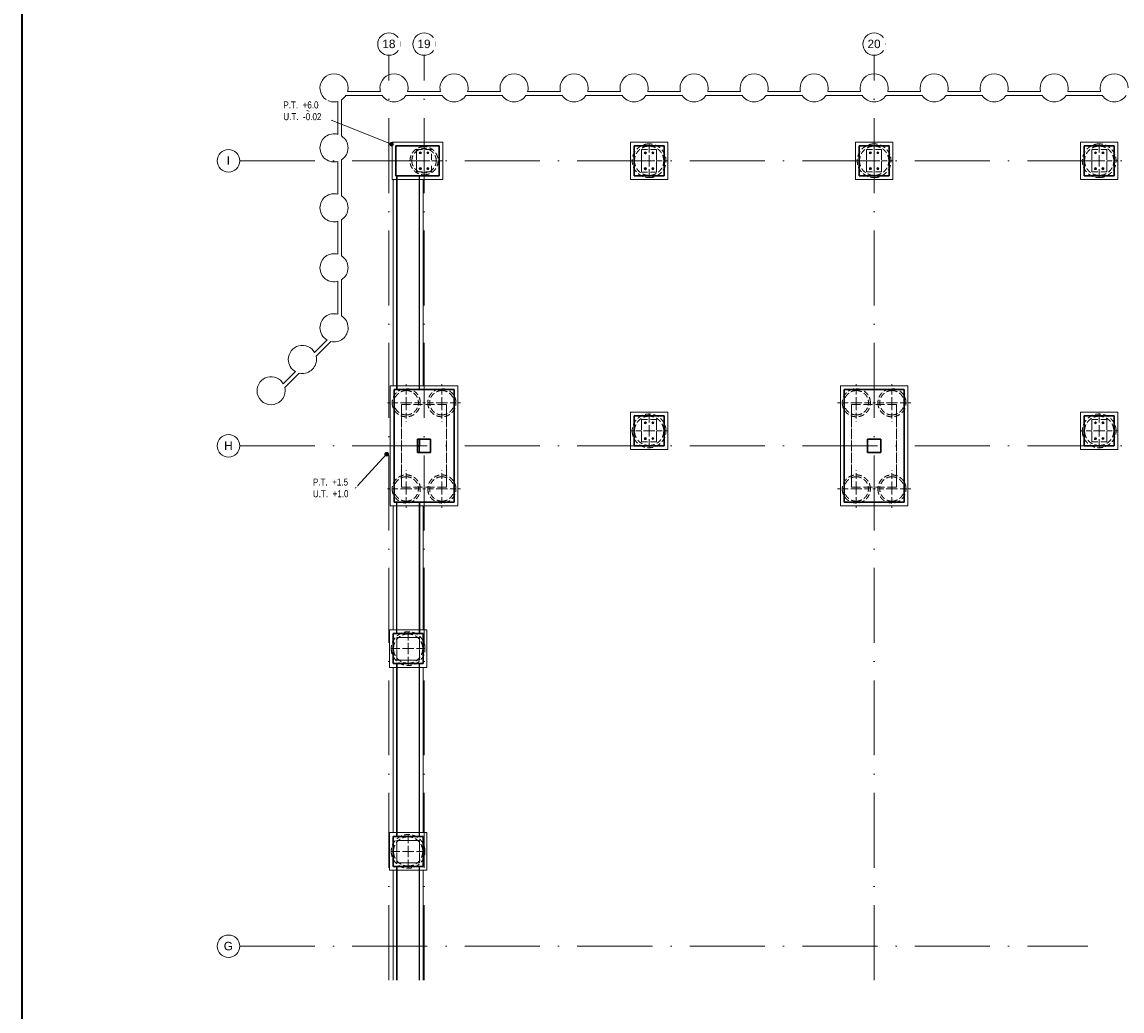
# Model space of a CAD drawing. Header units: millimetres. Extents: x -34728 to 839610, y -480656 to 464976.
# Tile 64 of 69: x 420100 to 449428, y -76851 to -50466. Entities that reach past the tile are written whole.
import ezdxf

# ---------------------------------------------------------------- set-up
doc = ezdxf.new("R2010")
doc.units = ezdxf.units.MM
for name, pattern in [('Rebar Cover Lines', [320.04, 160.02, -160.02]), ('Skryté 1_5', [220, 150, -70]), ('ČERCHOVANÁ', [25.4, 12.7, -6.35, 0, -6.35]), ('Čerchovaná 20mm', [3000, 2000, -500, 0, -500])]:
    doc.linetypes.add(name, pattern=pattern)
doc.layers.get('0').update_dxf_attribs({"color": 9})
for name, color, linetype, lineweight in [('CA_NEVHRA', 9, 'Skryté 1_5', 9), ('CA_OSY', 9, 'ČERCHOVANÁ', 9), ('CA_POHHRA25', 9, 'Continuous', 13), ('CA_TEXT25', 9, 'Continuous', 9), ('CA_TEXT35', 9, 'Continuous', 9), ('CA_ZAKLADY25', 9, 'Continuous', 18), ('CA_ZAKLADY5', 9, 'Continuous', 25), ('Konstrukční přípoje', 253, 'Continuous', 18)]:
    doc.layers.add(name, color=color, linetype=linetype, lineweight=lineweight)
doc.styles.add('Arial Narrow', font='ARIALN.TTF', dxfattribs={"height": 250})
doc.styles.add('Arial_1', font='arial.ttf', dxfattribs={"height": 450})

# ---------------------------------------------------------------- blocks, each defined once
blk = doc.blocks.new('pilota 600 mm - D_750_650-2126752-ZÁKLADY HALY _ DPS')
at = {"layer": 'CA_NEVHRA'}
for p, q in [((0, 0), (0, 500)), ((0, 0), (-500, 0)), ((0, 0), (0, -49)), ((0, 0), (500, 0)), ((0, -49), (0, -500))]:
    blk.add_line(p, q, dxfattribs=at)
blk = doc.blocks.new('pilota 600 mm - D_750_650-2126753-ZÁKLADY HALY _ DPS')
at = {"layer": 'CA_NEVHRA'}
for p, q in [((0, 49), (0, 500)), ((0, 0), (0, 49)), ((0, 0), (-500, 0)), ((0, 0), (500, 0)), ((0, 0), (0, -500))]:
    blk.add_line(p, q, dxfattribs=at)
blk = doc.blocks.new('pilota 600 mm - D_900_780-V33-ZÁKLADY HALY _ DPS')
at = {"layer": 'CA_NEVHRA'}
for p, q in [((0, 294), (0, 500)), ((0, 0), (0, 294)), ((-200, 0), (-500, 0)), ((0, 0), (-200, 0)), ((0, 0), (0, -306)), ((0, 0), (200, 0)), ((200, 0), (500, 0)), ((0, -306), (0, -500))]:
    blk.add_line(p, q, dxfattribs=at)
blk = doc.blocks.new('pilota 600 mm - D_750_650-V40-ZÁKLADY HALY _ DPS')
at = {"layer": 'CA_NEVHRA'}
for p, q in [((0, 51), (0, 500)), ((0, 0), (0, 51)), ((0, 0), (-500, 0)), ((0, 0), (500, 0)), ((0, 0), (0, -500))]:
    blk.add_line(p, q, dxfattribs=at)
blk = doc.blocks.new('pilota 600 mm - D_750_650-V41-ZÁKLADY HALY _ DPS')
at = {"layer": 'CA_NEVHRA'}
for p, q in [((0, 0), (0, 500)), ((0, 0), (-500, 0)), ((0, 0), (0, -51)), ((0, 0), (500, 0)), ((0, -51), (0, -500))]:
    blk.add_line(p, q, dxfattribs=at)
blk = doc.blocks.new('pilota 600 mm - D_750_650-V57-ZÁKLADY HALY _ DPS')
at = {"layer": 'CA_NEVHRA'}
for p, q in [((0, 0), (0, 500)), ((0, 0), (-500, 0)), ((0, 0), (0, -49)), ((0, 0), (500, 0)), ((0, -49), (0, -500))]:
    blk.add_line(p, q, dxfattribs=at)
blk = doc.blocks.new('pilota 600 mm - D_750_650-V58-ZÁKLADY HALY _ DPS')
at = {"layer": 'CA_NEVHRA'}
for p, q in [((0, 49), (0, 500)), ((0, 0), (0, 49)), ((0, 0), (-500, 0)), ((0, 0), (500, 0)), ((0, 0), (0, -500))]:
    blk.add_line(p, q, dxfattribs=at)
blk = doc.blocks.new('pilota 600 mm - D_750_650-V59-ZÁKLADY HALY _ DPS')
at = {"layer": 'CA_NEVHRA'}
for p, q in [((0, 51), (0, 500)), ((0, 0), (0, 51)), ((0, 0), (-500, 0)), ((0, 0), (500, 0)), ((0, 0), (0, -500))]:
    blk.add_line(p, q, dxfattribs=at)
blk = doc.blocks.new('pilota 600 mm - D_750_650-V60-ZÁKLADY HALY _ DPS')
at = {"layer": 'CA_NEVHRA'}
for p, q in [((0, 0), (0, 500)), ((0, 0), (-500, 0)), ((0, 0), (0, -51)), ((0, 0), (500, 0)), ((0, -51), (0, -500))]:
    blk.add_line(p, q, dxfattribs=at)
blk = doc.blocks.new('pilota 600 mm - D_900_780-V63-ZÁKLADY HALY _ DPS')
at = {"layer": 'CA_NEVHRA'}
for p, q in [((0, 305), (0, 500)), ((0, 0), (0, 305)), ((-300, 0), (-500, 0)), ((0, 0), (-300, 0)), ((0, 0), (0, -295)), ((0, 0), (300, 0)), ((300, 0), (500, 0)), ((0, -295), (0, -500))]:
    blk.add_line(p, q, dxfattribs=at)
blk = doc.blocks.new('pilota 600 mm - D_900_780-2126777-ZÁKLADY HALY _ DPS')
at = {"layer": 'CA_NEVHRA'}
for p, q in [((0, 200), (0, 500)), ((-301, 0), (-500, 0)), ((0, 0), (-301, 0)), ((0, 0), (0, 200)), ((0, 0), (0, -200)), ((0, 0), (299, 0)), ((299, 0), (500, 0)), ((0, -200), (0, -500))]:
    blk.add_line(p, q, dxfattribs=at)
blk = doc.blocks.new('pilota 600 mm - D_900_780-V67-ZÁKLADY HALY _ DPS')
at = {"layer": 'CA_NEVHRA'}
for p, q in [((0, 200), (0, 500)), ((-300, 0), (-500, 0)), ((0, 0), (-300, 0)), ((0, 0), (0, 200)), ((0, 0), (0, -200)), ((0, 0), (300, 0)), ((300, 0), (500, 0)), ((0, -200), (0, -500))]:
    blk.add_line(p, q, dxfattribs=at)
blk = doc.blocks.new('pilota 600 mm - D_750_650-V68-ZÁKLADY HALY _ DPS')
at = {"layer": 'CA_NEVHRA'}
for p, q in [((0, 200), (0, 500)), ((-301, 0), (-500, 0)), ((0, 0), (-301, 0)), ((0, 0), (0, 200)), ((0, 0), (0, -200)), ((0, 0), (299, 0)), ((299, 0), (500, 0)), ((0, -200), (0, -500))]:
    blk.add_line(p, q, dxfattribs=at)
blk = doc.blocks.new('M_Šroub HPM-P - 27_P-1869720-ZÁKLADY HALY _ DPS')
at = {"layer": 'Konstrukční přípoje'}
for p, q in [((0, 21), (-18, 10)), ((0, 21), (-18, 10)), ((-18, 10), (0, 21)), ((0, 21), (-18, 10)), ((-18, 10), (-18, -10)), ((-18, 10), (-18, -10)), ((-18, -10), (-18, 10)), ((-18, 10), (-18, -10)), ((18, 10), (0, 21)), ((18, 10), (0, 21)), ((0, 21), (18, 10)), ((18, 10), (0, 21)), ((18, -10), (18, 10)), ((18, -10), (18, 10)), ((18, 10), (18, -10)), ((18, -10), (18, 10)), ((-18, -10), (0, -21)), ((-18, -10), (0, -21)), ((0, -21), (-18, -10)), ((-18, -10), (0, -21)), ((0, -21), (18, -10)), ((0, -21), (18, -10)), ((18, -10), (0, -21)), ((0, -21), (18, -10))]:
    blk.add_line(p, q, dxfattribs=at)
for radius, start, end in [(28, 0, 180), (28, 0, 180), (28, 0, 180), (28, 0, 180), (28, 180, 360), (28, 180, 0), (28, 180, 360), (28, 180, 0), (13.5, 0, 180), (13.5, 0, 180), (13.5, 0, 180), (13.5, 0, 180), (13.5, 0, 180), (13.5, 0, 180), (13.5, 180, 360), (13.5, 180, 360), (13.5, 180, 360), (13.5, 180, 360), (13.5, 180, 360), (13.5, 180, 360), (12.5, 0, 180), (12.5, 0, 180), (12.5, 180, 0), (12.5, 180, 360)]:
    blk.add_arc((0, 0), radius, start, end, dxfattribs=at)
blk = doc.blocks.new('M_Šroub HPM-P - 27_P-1869721-ZÁKLADY HALY _ DPS')
at = {"layer": 'Konstrukční přípoje'}
for p, q in [((0, 21), (-18, 10)), ((0, 21), (-18, 10)), ((-18, 10), (0, 21)), ((0, 21), (-18, 10)), ((-18, 10), (-18, -10)), ((-18, 10), (-18, -10)), ((-18, -10), (-18, 10)), ((-18, 10), (-18, -10)), ((18, 10), (0, 21)), ((18, 10), (0, 21)), ((0, 21), (18, 10)), ((18, 10), (0, 21)), ((18, -10), (18, 10)), ((18, -10), (18, 10)), ((18, 10), (18, -10)), ((18, -10), (18, 10)), ((-18, -10), (0, -21)), ((-18, -10), (0, -21)), ((0, -21), (-18, -10)), ((-18, -10), (0, -21)), ((0, -21), (18, -10)), ((0, -21), (18, -10)), ((18, -10), (0, -21)), ((0, -21), (18, -10))]:
    blk.add_line(p, q, dxfattribs=at)
for radius, start, end in [(28, 360, 180), (28, 0, 180), (28, 360, 180), (28, 0, 180), (13.5, 0, 180), (13.5, 360, 180), (13.5, 0, 180), (13.5, 0, 180), (13.5, 0, 180), (13.5, 360, 180), (12.5, 0, 180), (12.5, 0, 180), (28, 180, 360), (28, 180, 360), (28, 180, 360), (28, 180, 360), (13.5, 180, 360), (13.5, 180, 360), (13.5, 180, 360), (13.5, 180, 360), (13.5, 180, 360), (13.5, 180, 360), (12.5, 180, 360), (12.5, 180, 360)]:
    blk.add_arc((0, 0), radius, start, end, dxfattribs=at)
blk = doc.blocks.new('Osnova - Bublina osnovy 12mm-4850-ZÁKLADY HALY _ DPS')
at = {"layer": 'CA_TEXT35'}
blk.add_circle((0, 0), 6, dxfattribs=at)
blk = doc.blocks.new('A$Cf72d3da0')
at = {"layer": 'CA_TEXT25'}
h = blk.add_hatch(color=9, dxfattribs=at)
edge = h.paths.add_edge_path()
edge.add_arc((-18366, 941), 50, 0, 360)
h = blk.add_hatch(color=9, dxfattribs=at)
edge = h.paths.add_edge_path()
edge.add_arc((-18498, -7328), 50, 0, 360)
at = {"layer": 'CA_NEVHRA', "color": 9}
for centre, radius, start, end in [((-11500, 500), 450, 90, 270), ((-11500, 500), 450, 90, 270), ((-11500, 500), 390, 0, 180), ((-11500, 500), 390, 0, 180), ((-11500, 500), 450, 270, 90), ((-11500, 500), 450, 270, 90), ((-5500, 500), 450, 90, 270), ((-5500, 500), 450, 90, 270), ((-5500, 500), 390, 0, 180), ((-5500, 500), 390, 0, 180), ((-5500, 500), 450, 270, 90), ((-5500, 500), 450, 270, 90), ((500, 500), 450, 90, 270), ((500, 500), 450, 90, 270), ((500, 500), 390, 0, 180), ((500, 500), 390, 0, 180), ((500, 500), 450, 270, 90), ((500, 500), 450, 270, 90), ((-17500, 500), 375, 90, 270), ((-17500, 500), 375, 90, 270), ((-17500, 500), 325, 0, 180), ((-17500, 500), 325, 0, 180), ((-17500, 500), 375, 270, 90), ((-17500, 500), 375, 270, 90), ((-17500, 500), 325, 180, 0), ((-17500, 500), 325, 180, 0), ((-11500, 500), 390, 180, 0), ((-11500, 500), 390, 180, 0), ((-5500, 500), 390, 180, 0), ((-5500, 500), 390, 180, 0), ((500, 500), 390, 180, 0), ((500, 500), 390, 180, 0), ((-17975, -5955), 375, 0, 180), ((-17975, -5955), 375, 0, 180), ((-17975, -5955), 325, 90, 270), ((-17975, -5955), 325, 90, 270), ((-17975, -5955), 325, 270, 90), ((-17975, -5955), 325, 270, 90), ((-17025, -5955), 375, 0, 180), ((-17025, -5955), 375, 0, 180), ((-17025, -5955), 325, 90, 270), ((-17025, -5955), 325, 90, 270), ((-17025, -5955), 325, 270, 90), ((-17025, -5955), 325, 270, 90), ((-5975, -5955), 375, 0, 180), ((-5975, -5955), 375, 0, 180), ((-5975, -5955), 325, 90, 270), ((-5975, -5955), 325, 90, 270), ((-5975, -5955), 325, 270, 90), ((-5975, -5955), 325, 270, 90), ((-5025, -5955), 375, 0, 180), ((-5025, -5955), 375, 0, 180), ((-5025, -5955), 325, 90, 270), ((-5025, -5955), 325, 90, 270), ((-5025, -5955), 325, 270, 90), ((-5025, -5955), 325, 270, 90), ((-17975, -5955), 375, 180, 0), ((-17975, -5955), 375, 180, 0), ((-17025, -5955), 375, 180, 0), ((-17025, -5955), 375, 180, 0), ((-5975, -5955), 375, 180, 0), ((-5975, -5955), 375, 180, 0), ((-5025, -5955), 375, 180, 0), ((-5025, -5955), 375, 180, 0), ((-11500, -6705), 450, 0, 180), ((-11500, -6705), 450, 0, 180), ((-11500, -6705), 390, 90, 270), ((-11500, -6705), 390, 90, 270), ((-11500, -6705), 390, 270, 90), ((-11500, -6705), 390, 270, 90), ((500, -6705), 450, 0, 180), ((500, -6705), 450, 0, 180), ((500, -6705), 390, 90, 270), ((500, -6705), 390, 90, 270), ((500, -6705), 390, 270, 90), ((500, -6705), 390, 270, 90), ((-11500, -6705), 450, 180, 0), ((-11500, -6705), 450, 180, 0), ((500, -6705), 450, 180, 0), ((500, -6705), 450, 180, 0), ((-17975, -8255), 375, 0, 180), ((-17975, -8255), 375, 0, 180), ((-17025, -8255), 375, 0, 180), ((-17025, -8255), 375, 0, 180), ((-5975, -8255), 375, 0, 180), ((-5975, -8255), 375, 0, 180), ((-5025, -8255), 375, 0, 180), ((-5025, -8255), 375, 0, 180), ((-17975, -8255), 325, 90, 270), ((-17975, -8255), 325, 90, 270), ((-17975, -8255), 325, 270, 90), ((-17975, -8255), 325, 270, 90), ((-17025, -8255), 325, 90, 270), ((-17025, -8255), 325, 90, 270), ((-17025, -8255), 325, 270, 90), ((-17025, -8255), 325, 270, 90), ((-5975, -8255), 325, 90, 270), ((-5975, -8255), 325, 90, 270), ((-5975, -8255), 325, 270, 90), ((-5975, -8255), 325, 270, 90), ((-5025, -8255), 325, 90, 270), ((-5025, -8255), 325, 90, 270), ((-5025, -8255), 325, 270, 90), ((-5025, -8255), 325, 270, 90), ((-17975, -8255), 375, 180, 0), ((-17975, -8255), 375, 180, 0), ((-17025, -8255), 375, 180, 0), ((-17025, -8255), 375, 180, 0), ((-5975, -8255), 375, 180, 0), ((-5975, -8255), 375, 180, 0), ((-5025, -8255), 375, 180, 0), ((-5025, -8255), 375, 180, 0), ((-17925, -12514), 450, 0, 180), ((-17925, -12514), 450, 0, 180), ((-17925, -12514), 390, 90, 270), ((-17925, -12514), 390, 90, 270), ((-17925, -12514), 390, 270, 90), ((-17925, -12514), 390, 270, 90), ((-17925, -12514), 450, 180, 0), ((-17925, -12514), 450, 180, 0), ((-17925, -17924), 450, 0, 180), ((-17925, -17924), 450, 0, 180), ((-17925, -17924), 390, 90, 270), ((-17925, -17924), 390, 90, 270), ((-17925, -17924), 390, 270, 90), ((-17925, -17924), 390, 270, 90), ((-17925, -17924), 450, 180, 0), ((-17925, -17924), 450, 180, 0)]:
    blk.add_arc(centre, radius, start, end, dxfattribs=at)
at = {"layer": 'CA_OSY', "color": 9, "linetype": 'Čerchovaná 20mm'}
for p, q in [((-18435, -21361), (-18435, 3314)), ((-17500, -21361), (-17500, 3314)), ((-5500, -21361), (-5500, 3314)), ((-22414, 500), (44067, 500))]:
    blk.add_line(p, q, dxfattribs=at)
at = {"layer": 'CA_POHHRA25', "color": 9, "lineweight": 25}
for p, q in [((-17625, 100), (-18225, 100)), ((-18225, 100), (-18225, -5605)), ((-18225, 100), (-17625, 100)), ((-18225, -5605), (-18225, 100)), ((-17625, -5605), (-17625, 100)), ((-17625, -5605), (-17625, 100)), ((-18225, -5605), (-17625, -5605)), ((-17625, -5605), (-18225, -5605)), ((-17675, -6930), (-17625, -6930)), ((-17675, -7104), (-17675, -6930)), ((-17675, -6930), (-17625, -6930)), ((-17675, -7104), (-17675, -6930)), ((-17625, -7104), (-17625, -6930)), ((-17625, -6930), (-17625, -7104)), ((-17625, -7104), (-17675, -7104)), ((-17675, -7104), (-17625, -7104)), ((-17675, -7104), (-17625, -7104)), ((-17625, -7104), (-17675, -7104)), ((-17675, -7104), (-17675, -7280)), ((-17675, -7280), (-17675, -7104)), ((-17675, -7280), (-17625, -7280)), ((-17625, -7280), (-17675, -7280)), ((-17625, -7280), (-17625, -7104)), ((-17625, -7280), (-17625, -7104)), ((-18225, -8605), (-17625, -8605)), ((-18225, -12114), (-18225, -8605)), ((-18225, -8605), (-17625, -8605)), ((-18225, -12114), (-18225, -8605)), ((-17625, -8605), (-17625, -12114)), ((-17625, -12114), (-17625, -8605)), ((-17625, -12114), (-18225, -12114)), ((-17625, -12114), (-18225, -12114)), ((-17625, -12914), (-18225, -12914)), ((-18225, -12914), (-18225, -17524)), ((-18225, -12914), (-17625, -12914)), ((-18225, -17524), (-18225, -12914)), ((-17625, -17524), (-17625, -12914)), ((-17625, -17524), (-17625, -12914)), ((-18225, -17524), (-17625, -17524)), ((-17625, -17524), (-18225, -17524)), ((-17625, -18324), (-18225, -18324)), ((-18225, -18324), (-18225, -21361)), ((-18225, -18324), (-17625, -18324)), ((-18225, -21361), (-18225, -18324)), ((-17625, -21361), (-17625, -18324)), ((-17625, -21361), (-17625, -18324))]:
    blk.add_line(p, q, dxfattribs=at)
at = {"layer": 'CA_POHHRA25', "color": 9, "lineweight": 9}
for p, q in [((-18325, 0), (-17525, 0)), ((-18325, -5505), (-18325, 0)), ((-17525, 0), (-18325, 0)), ((-18325, -5505), (-18325, 0)), ((-17525, 0), (-17525, -5505)), ((-17525, -5505), (-17525, 0)), ((-17525, -5505), (-18325, -5505)), ((-18325, -5505), (-17525, -5505)), ((-18325, -8705), (-17525, -8705)), ((-18325, -12014), (-18325, -8705)), ((-17525, -8705), (-18325, -8705)), ((-18325, -12014), (-18325, -8705)), ((-17525, -8705), (-17525, -12014)), ((-17525, -12014), (-17525, -8705)), ((-17525, -12014), (-18325, -12014)), ((-18325, -12014), (-17525, -12014)), ((-18325, -13014), (-17525, -13014)), ((-18325, -17424), (-18325, -13014)), ((-17525, -13014), (-18325, -13014)), ((-18325, -17424), (-18325, -13014)), ((-17525, -13014), (-17525, -17424)), ((-17525, -17424), (-17525, -13014)), ((-17525, -17424), (-18325, -17424)), ((-18325, -17424), (-17525, -17424)), ((-18325, -18424), (-17525, -18424)), ((-18325, -21361), (-18325, -18424)), ((-17525, -18424), (-18325, -18424)), ((-18325, -21361), (-18325, -18424)), ((-17525, -18424), (-17525, -21361)), ((-17525, -21361), (-17525, -18424))]:
    blk.add_line(p, q, dxfattribs=at)
at = {"layer": 'CA_TEXT25', "color": 9}
for p, q in [((-20823, 1925), (-20830, 1925)), ((-18366, 941), (-20823, 1925)), ((-18498, -7328), (-19474, -8382)), ((-19474, -8382), (-19479, -8382))]:
    blk.add_line(p, q, dxfattribs=at)
for centre in [(-18366, 941), (-18498, -7328)]:
    blk.add_circle(centre, 50, dxfattribs=at)
at = {"layer": 'CA_ZAKLADY25', "color": 9, "lineweight": 9}
for p, q in [((-18662, 2348), (-19538, 2348)), ((-17062, 2348), (-17938, 2348)), ((-15462, 2348), (-16338, 2348)), ((-13862, 2348), (-14738, 2348)), ((-12262, 2348), (-13138, 2348)), ((-10662, 2348), (-11538, 2348)), ((-9062, 2348), (-9938, 2348)), ((-7462, 2348), (-8338, 2348)), ((-5862, 2348), (-6738, 2348)), ((-4262, 2348), (-5138, 2348)), ((-2662, 2348), (-3538, 2348)), ((-1062, 2348), (-1938, 2348)), ((538, 2348), (-338, 2348)), ((-19796, 2085), (-19796, 1205)), ((-19700, 1162), (-19700, 2128)), ((-19583, 2245), (-18617, 2245)), ((-17983, 2245), (-17017, 2245)), ((-16383, 2245), (-15417, 2245)), ((-14783, 2245), (-13817, 2245)), ((-13183, 2245), (-12217, 2245)), ((-11583, 2245), (-10617, 2245)), ((-9983, 2245), (-9017, 2245)), ((-8383, 2245), (-7417, 2245)), ((-6783, 2245), (-5817, 2245)), ((-5183, 2245), (-4217, 2245)), ((-3583, 2245), (-2617, 2245)), ((-1983, 2245), (-1017, 2245)), ((-383, 2245), (583, 2245)), ((-18350, 0), (-18350, 1000)), ((-18350, 1000), (-17000, 1000)), ((-17000, 1000), (-18350, 1000)), ((-18350, 1000), (-18350, 0)), ((-17000, 1000), (-17000, 0)), ((-17000, 0), (-17000, 1000)), ((-12000, 0), (-12000, 1000)), ((-12000, 1000), (-11000, 1000)), ((-11000, 1000), (-12000, 1000)), ((-12000, 1000), (-12000, 0)), ((-11000, 1000), (-11000, 0)), ((-11000, 0), (-11000, 1000)), ((-6000, 0), (-6000, 1000)), ((-6000, 1000), (-5000, 1000)), ((-5000, 1000), (-6000, 1000)), ((-6000, 1000), (-6000, 0)), ((-5000, 1000), (-5000, 0)), ((-5000, 0), (-5000, 1000)), ((0, 0), (0, 1000)), ((0, 1000), (1000, 1000)), ((1000, 1000), (0, 1000)), ((0, 1000), (0, 0)), ((1000, 1000), (1000, 0)), ((1000, 0), (1000, 1000)), ((-19796, 485), (-19796, -395)), ((-19700, -438), (-19700, 528)), ((-11000, 0), (-12000, 0)), ((-12000, 0), (-11000, 0)), ((-5000, 0), (-6000, 0)), ((-6000, 0), (-5000, 0)), ((1000, 0), (0, 0)), ((0, 0), (1000, 0)), ((-18325, 0), (-18350, 0)), ((-18350, 0), (-18325, 0)), ((-17525, 0), (-18325, 0)), ((-18325, 0), (-17525, 0)), ((-17000, 0), (-17525, 0)), ((-17525, 0), (-17000, 0)), ((-19796, -1115), (-19796, -1995)), ((-19700, -2038), (-19700, -1072)), ((-19796, -2715), (-19796, -3595)), ((-19700, -3638), (-19700, -2672)), ((-20085, -4281), (-20418, -4614)), ((-20378, -4716), (-19983, -4321)), ((-20929, -5125), (-21253, -5450)), ((-21214, -5552), (-20827, -5165)), ((-18400, -8705), (-18400, -5505)), ((-18400, -5505), (-18325, -5505)), ((-18325, -5505), (-18400, -5505)), ((-18400, -5505), (-18400, -8705)), ((-18325, -5505), (-17525, -5505)), ((-17525, -5505), (-18325, -5505)), ((-17525, -5505), (-16600, -5505)), ((-16600, -5505), (-17525, -5505)), ((-16600, -5505), (-16600, -8705)), ((-16600, -8705), (-16600, -5505)), ((-6400, -8705), (-6400, -5505)), ((-6400, -5505), (-4600, -5505)), ((-4600, -5505), (-6400, -5505)), ((-6400, -5505), (-6400, -8705)), ((-4600, -5505), (-4600, -8705)), ((-4600, -8705), (-4600, -5505)), ((-12000, -7205), (-12000, -6205)), ((-12000, -6205), (-11000, -6205)), ((-11000, -6205), (-12000, -6205)), ((-12000, -6205), (-12000, -7205)), ((-11000, -6205), (-11000, -7205)), ((-11000, -7205), (-11000, -6205)), ((0, -7205), (0, -6205)), ((0, -6205), (1000, -6205)), ((1000, -6205), (0, -6205)), ((0, -6205), (0, -7205)), ((1000, -6205), (1000, -7205)), ((1000, -7205), (1000, -6205)), ((-11000, -7205), (-12000, -7205)), ((-12000, -7205), (-11000, -7205)), ((1000, -7205), (0, -7205)), ((0, -7205), (1000, -7205)), ((-18325, -8705), (-18400, -8705)), ((-18400, -8705), (-18325, -8705)), ((-17525, -8705), (-18325, -8705)), ((-18325, -8705), (-17525, -8705)), ((-16600, -8705), (-17525, -8705)), ((-17525, -8705), (-16600, -8705)), ((-4600, -8705), (-6400, -8705)), ((-6400, -8705), (-4600, -8705)), ((-18425, -13014), (-18425, -12014)), ((-18425, -12014), (-18325, -12014)), ((-18325, -12014), (-18425, -12014)), ((-18425, -12014), (-18425, -13014)), ((-18325, -12014), (-17525, -12014)), ((-17525, -12014), (-18325, -12014)), ((-17525, -12014), (-17425, -12014)), ((-17425, -12014), (-17525, -12014)), ((-17425, -12014), (-17425, -13014)), ((-17425, -13014), (-17425, -12014)), ((-18325, -13014), (-18425, -13014)), ((-18425, -13014), (-18325, -13014)), ((-17525, -13014), (-18325, -13014)), ((-18325, -13014), (-17525, -13014)), ((-17425, -13014), (-17525, -13014)), ((-17525, -13014), (-17425, -13014)), ((-18425, -18424), (-18425, -17424)), ((-18425, -17424), (-18325, -17424)), ((-18325, -17424), (-18425, -17424)), ((-18425, -17424), (-18425, -18424)), ((-18325, -17424), (-17525, -17424)), ((-17525, -17424), (-18325, -17424)), ((-17525, -17424), (-17425, -17424)), ((-17425, -17424), (-17525, -17424)), ((-17425, -17424), (-17425, -18424)), ((-17425, -18424), (-17425, -17424)), ((-18325, -18424), (-18425, -18424)), ((-18425, -18424), (-18325, -18424)), ((-17525, -18424), (-18325, -18424)), ((-18325, -18424), (-17525, -18424)), ((-17425, -18424), (-17525, -18424)), ((-17525, -18424), (-17425, -18424))]:
    blk.add_line(p, q, dxfattribs=at)
at = {"layer": 'CA_ZAKLADY25', "color": 9, "lineweight": 25}
for p, q in [((-17100, 900), (-18250, 900)), ((-18250, 900), (-18250, 100)), ((-18250, 100), (-18250, 900)), ((-18250, 900), (-17100, 900)), ((-17100, 100), (-17100, 900)), ((-17100, 900), (-17100, 100)), ((-11100, 900), (-11900, 900)), ((-11900, 900), (-11900, 100)), ((-11900, 100), (-11900, 900)), ((-11900, 900), (-11100, 900)), ((-11100, 100), (-11100, 900)), ((-11100, 900), (-11100, 100)), ((-5100, 900), (-5900, 900)), ((-5900, 900), (-5900, 100)), ((-5900, 100), (-5900, 900)), ((-5900, 900), (-5100, 900)), ((-5100, 100), (-5100, 900)), ((-5100, 900), (-5100, 100)), ((900, 900), (100, 900)), ((100, 900), (100, 100)), ((100, 100), (100, 900)), ((100, 900), (900, 900)), ((900, 100), (900, 900)), ((900, 900), (900, 100)), ((-18250, 100), (-18225, 100)), ((-18225, 100), (-18250, 100)), ((-18225, 100), (-17625, 100)), ((-17625, 100), (-18225, 100)), ((-17625, 100), (-17100, 100)), ((-17100, 100), (-17625, 100)), ((-11900, 100), (-11100, 100)), ((-11100, 100), (-11900, 100)), ((-5900, 100), (-5100, 100)), ((-5100, 100), (-5900, 100)), ((100, 100), (900, 100)), ((900, 100), (100, 100)), ((-18225, -5605), (-18300, -5605)), ((-18300, -5605), (-18300, -8605)), ((-18300, -8605), (-18300, -5605)), ((-18300, -5605), (-18225, -5605)), ((-17625, -5605), (-18225, -5605)), ((-18225, -5605), (-17625, -5605)), ((-16700, -5605), (-17625, -5605)), ((-17625, -5605), (-16700, -5605)), ((-16700, -8605), (-16700, -5605)), ((-16700, -5605), (-16700, -8605)), ((-4700, -5605), (-6300, -5605)), ((-6300, -5605), (-6300, -8605)), ((-6300, -8605), (-6300, -5605)), ((-6300, -5605), (-4700, -5605)), ((-4700, -8605), (-4700, -5605)), ((-4700, -5605), (-4700, -8605)), ((-11100, -6305), (-11900, -6305)), ((-11900, -6305), (-11900, -7105)), ((-11900, -7105), (-11900, -6305)), ((-11900, -6305), (-11100, -6305)), ((-11100, -7105), (-11100, -6305)), ((-11100, -6305), (-11100, -7105)), ((900, -6305), (100, -6305)), ((100, -6305), (100, -7105)), ((100, -7105), (100, -6305)), ((100, -6305), (900, -6305)), ((900, -7105), (900, -6305)), ((900, -6305), (900, -7105)), ((-17675, -6930), (-17625, -6930)), ((-17675, -7104), (-17675, -6930)), ((-17625, -6930), (-17675, -6930)), ((-17675, -6930), (-17675, -7104)), ((-17625, -6930), (-17325, -6930)), ((-17325, -6930), (-17625, -6930)), ((-17325, -6930), (-17325, -7280)), ((-17325, -7280), (-17325, -6930)), ((-5675, -6930), (-5325, -6930)), ((-5675, -7280), (-5675, -6930)), ((-5325, -6930), (-5675, -6930)), ((-5675, -6930), (-5675, -7280)), ((-5325, -6930), (-5325, -7280)), ((-5325, -7280), (-5325, -6930)), ((-17675, -7280), (-17675, -7104)), ((-17675, -7104), (-17675, -7280)), ((-17625, -7280), (-17675, -7280)), ((-17675, -7280), (-17625, -7280)), ((-17325, -7280), (-17625, -7280)), ((-17625, -7280), (-17325, -7280)), ((-11900, -7105), (-11100, -7105)), ((-11100, -7105), (-11900, -7105)), ((-5325, -7280), (-5675, -7280)), ((-5675, -7280), (-5325, -7280)), ((100, -7105), (900, -7105)), ((900, -7105), (100, -7105)), ((-18300, -8605), (-18225, -8605)), ((-18225, -8605), (-18300, -8605)), ((-18225, -8605), (-17625, -8605)), ((-17625, -8605), (-18225, -8605)), ((-17625, -8605), (-16700, -8605)), ((-16700, -8605), (-17625, -8605)), ((-6300, -8605), (-4700, -8605)), ((-4700, -8605), (-6300, -8605)), ((-18225, -12114), (-18325, -12114)), ((-18325, -12114), (-18325, -12914)), ((-18325, -12914), (-18325, -12114)), ((-18325, -12114), (-18225, -12114)), ((-17625, -12114), (-18225, -12114)), ((-18225, -12114), (-17625, -12114)), ((-17525, -12114), (-17625, -12114)), ((-17625, -12114), (-17525, -12114)), ((-17525, -12914), (-17525, -12114)), ((-17525, -12114), (-17525, -12914)), ((-18325, -12914), (-18225, -12914)), ((-18225, -12914), (-18325, -12914)), ((-18225, -12914), (-17625, -12914)), ((-17625, -12914), (-18225, -12914)), ((-17625, -12914), (-17525, -12914)), ((-17525, -12914), (-17625, -12914)), ((-18225, -17524), (-18325, -17524)), ((-18325, -17524), (-18325, -18324)), ((-18325, -18324), (-18325, -17524)), ((-18325, -17524), (-18225, -17524)), ((-17625, -17524), (-18225, -17524)), ((-18225, -17524), (-17625, -17524)), ((-17525, -17524), (-17625, -17524)), ((-17625, -17524), (-17525, -17524)), ((-17525, -18324), (-17525, -17524)), ((-17525, -17524), (-17525, -18324)), ((-18325, -18324), (-18225, -18324)), ((-18225, -18324), (-18325, -18324)), ((-18225, -18324), (-17625, -18324)), ((-17625, -18324), (-18225, -18324)), ((-17625, -18324), (-17525, -18324)), ((-17525, -18324), (-17625, -18324))]:
    blk.add_line(p, q, dxfattribs=at)
at = {"layer": 'CA_ZAKLADY25', "color": 9, "linetype": 'Rebar Cover Lines', "lineweight": 9}
for p, q in [((-17700, 801), (-17300, 801)), ((-17700, 201), (-17700, 801)), ((-17700, 801), (-17700, 201)), ((-17300, 801), (-17700, 801)), ((-17300, 201), (-17300, 801)), ((-17300, 201), (-17300, 801)), ((-11700, 800), (-11300, 800)), ((-11700, 800), (-11700, 651)), ((-11700, 800), (-11700, 200)), ((-11300, 800), (-11700, 800)), ((-11700, 200), (-11700, 651)), ((-11300, 800), (-11300, 200)), ((-11300, 651), (-11300, 800)), ((-11300, 200), (-11300, 651)), ((-5700, 801), (-5300, 801)), ((-5700, 201), (-5700, 801)), ((-5700, 801), (-5700, 201)), ((-5300, 801), (-5700, 801)), ((-5300, 801), (-5300, 201)), ((-5300, 201), (-5300, 801)), ((300, 801), (700, 801)), ((300, 201), (300, 801)), ((300, 801), (300, 201)), ((700, 801), (300, 801)), ((700, 801), (700, 201)), ((700, 201), (700, 801)), ((-17300, 201), (-17700, 201)), ((-17700, 201), (-17300, 201)), ((-11300, 200), (-11700, 200)), ((-11700, 200), (-11300, 200)), ((-5300, 201), (-5700, 201)), ((-5700, 201), (-5300, 201)), ((700, 201), (300, 201)), ((300, 201), (700, 201)), ((-18100, -6004), (-16900, -6004)), ((-18100, -8204), (-18100, -6004)), ((-18100, -6004), (-18100, -8204)), ((-16900, -6004), (-18100, -6004)), ((-16900, -6004), (-16900, -8204)), ((-16900, -8204), (-16900, -6004)), ((-6100, -6004), (-4900, -6004)), ((-6100, -8204), (-6100, -6004)), ((-6100, -6004), (-6100, -8204)), ((-4900, -6004), (-6100, -6004)), ((-4900, -6004), (-4900, -8204)), ((-4900, -8204), (-4900, -6004)), ((-11700, -6399), (-11300, -6399)), ((-11700, -6999), (-11700, -6399)), ((-11700, -6399), (-11700, -6999)), ((-11300, -6399), (-11700, -6399)), ((-11300, -6399), (-11300, -6999)), ((-11300, -6999), (-11300, -6399)), ((300, -6399), (700, -6399)), ((300, -6999), (300, -6399)), ((300, -6399), (300, -6999)), ((700, -6399), (300, -6399)), ((700, -6399), (700, -6999)), ((700, -6999), (700, -6399)), ((-11300, -6999), (-11700, -6999)), ((-11700, -6999), (-11300, -6999)), ((700, -6999), (300, -6999)), ((300, -6999), (700, -6999)), ((-16900, -8204), (-18100, -8204)), ((-18100, -8204), (-16900, -8204)), ((-4900, -8204), (-6100, -8204)), ((-6100, -8204), (-4900, -8204)), ((-18225, -12819), (-18225, -12219)), ((-18225, -12219), (-17625, -12219)), ((-17625, -12219), (-18225, -12219)), ((-18225, -12219), (-18225, -12819)), ((-17625, -12219), (-17625, -12819)), ((-17625, -12819), (-17625, -12219)), ((-17625, -12819), (-18225, -12819)), ((-18225, -12819), (-17625, -12819)), ((-18225, -18229), (-18225, -17629)), ((-18225, -17629), (-17625, -17629)), ((-17625, -17629), (-18225, -17629)), ((-18225, -17629), (-18225, -18229)), ((-17625, -17629), (-17625, -18229)), ((-17625, -18229), (-17625, -17629)), ((-17625, -18229), (-18225, -18229)), ((-18225, -18229), (-17625, -18229))]:
    blk.add_line(p, q, dxfattribs=at)
at = {"layer": 'CA_ZAKLADY25', "color": 9, "lineweight": 9}
for centre, start, end in [((-19900, 2445), 0, 180), ((-18300, 2445), 0, 180), ((-16700, 2445), 0, 180), ((-15100, 2445), 0, 180), ((-13500, 2445), 0, 180), ((-11900, 2445), 0, 180), ((-10300, 2445), 0, 180), ((-8700, 2445), 0, 180), ((-7100, 2445), 0, 180), ((-5500, 2445), 0, 180), ((-3900, 2445), 0, 180), ((-2300, 2445), 0, 180), ((-700, 2445), 0, 180), ((900, 2445), 0, 180), ((-19900, 2445), 180, 286.1316), ((-19900, 2445), 345.0379, 0), ((-18300, 2445), 180, 194.9621), ((-18300, 2445), 345.0379, 0), ((-16700, 2445), 180, 194.9621), ((-16700, 2445), 345.0379, 0), ((-15100, 2445), 180, 194.9621), ((-15100, 2445), 345.0379, 0), ((-13500, 2445), 180, 194.9621), ((-13500, 2445), 345.0379, 0), ((-11900, 2445), 180, 194.9621), ((-11900, 2445), 345.0379, 0), ((-10300, 2445), 180, 194.9621), ((-10300, 2445), 345.0379, 0), ((-8700, 2445), 180, 194.9621), ((-8700, 2445), 345.0379, 0), ((-7100, 2445), 180, 194.9621), ((-7100, 2445), 345.0379, 0), ((-5500, 2445), 180, 194.9621), ((-5500, 2445), 345.0379, 0), ((-3900, 2445), 180, 194.9621), ((-3900, 2445), 345.0379, 0), ((-2300, 2445), 180, 194.9621), ((-2300, 2445), 345.0379, 0), ((-700, 2445), 180, 194.9621), ((-700, 2445), 345.0379, 0), ((900, 2445), 180, 194.9621), ((-19900, 2445), 302.231, 327.7045), ((-18300, 2445), 212.2955, 327.7045), ((-16700, 2445), 212.2955, 327.7045), ((-15100, 2445), 212.2955, 327.7045), ((-13500, 2445), 212.2955, 327.7045), ((-11900, 2445), 212.2955, 327.7045), ((-10300, 2445), 212.2955, 327.7045), ((-8700, 2445), 212.2955, 327.7045), ((-7100, 2445), 212.2955, 327.7045), ((-5500, 2445), 212.2955, 327.7045), ((-3900, 2445), 212.2955, 327.7045), ((-2300, 2445), 212.2955, 327.7045), ((-700, 2445), 212.2955, 327.7045), ((900, 2445), 212.2955, 327.7045), ((-19900, 845), 73.8684, 180), ((-19900, 845), 0, 57.769), ((-19900, 845), 180, 286.1316), ((-19900, 845), 302.231, 0), ((-19900, -755), 73.8684, 180), ((-19900, -755), 0, 57.769), ((-19900, -755), 180, 286.1316), ((-19900, -755), 302.231, 0), ((-19900, -2355), 73.8684, 180), ((-19900, -2355), 0, 57.769), ((-19900, -2355), 180, 286.1316), ((-19900, -2355), 302.231, 0), ((-19900, -3955), 73.8684, 180), ((-19900, -3955), 0, 57.769), ((-19900, -3955), 180, 240.466), ((-19900, -3955), 257.231, 0), ((-20744, -4799), 29.534, 180), ((-20744, -4799), 180, 240.466), ((-20744, -4799), 257.231, 0), ((-20744, -4799), 0, 12.769), ((-21579, -5634), 29.534, 180), ((-21579, -5634), 0, 12.769), ((-21579, -5634), 180, 0)]:
    blk.add_arc(centre, 375, start, end, dxfattribs=at)
at = {"layer": 'CA_ZAKLADY5', "color": 9, "lineweight": 9}
for p, q in [((-18662, 2348), (-19538, 2348)), ((-17062, 2348), (-17938, 2348)), ((-15462, 2348), (-16338, 2348)), ((-13862, 2348), (-14738, 2348)), ((-12262, 2348), (-13138, 2348)), ((-10662, 2348), (-11538, 2348)), ((-9062, 2348), (-9938, 2348)), ((-7462, 2348), (-8338, 2348)), ((-5862, 2348), (-6738, 2348)), ((-4262, 2348), (-5138, 2348)), ((-2662, 2348), (-3538, 2348)), ((-1062, 2348), (-1938, 2348)), ((538, 2348), (-338, 2348)), ((-19796, 2085), (-19796, 1205)), ((-19700, 1162), (-19700, 2128)), ((-19583, 2245), (-18617, 2245)), ((-17983, 2245), (-17017, 2245)), ((-16383, 2245), (-15417, 2245)), ((-14783, 2245), (-13817, 2245)), ((-13183, 2245), (-12217, 2245)), ((-11583, 2245), (-10617, 2245)), ((-9983, 2245), (-9017, 2245)), ((-8383, 2245), (-7417, 2245)), ((-6783, 2245), (-5817, 2245)), ((-5183, 2245), (-4217, 2245)), ((-3583, 2245), (-2617, 2245)), ((-1983, 2245), (-1017, 2245)), ((-383, 2245), (583, 2245)), ((-19796, 485), (-19796, -395)), ((-19700, -438), (-19700, 528)), ((-19796, -1115), (-19796, -1995)), ((-19700, -2038), (-19700, -1072)), ((-19796, -2715), (-19796, -3595)), ((-19700, -3638), (-19700, -2672)), ((-20085, -4281), (-20418, -4614)), ((-20378, -4716), (-19983, -4321)), ((-20929, -5125), (-21253, -5450)), ((-21214, -5552), (-20827, -5165))]:
    blk.add_line(p, q, dxfattribs=at)
for centre, start, end in [((-19900, 2445), 0, 180), ((-18300, 2445), 0, 180), ((-16700, 2445), 0, 180), ((-15100, 2445), 0, 180), ((-13500, 2445), 0, 180), ((-11900, 2445), 0, 180), ((-10300, 2445), 0, 180), ((-8700, 2445), 0, 180), ((-7100, 2445), 0, 180), ((-5500, 2445), 0, 180), ((-3900, 2445), 0, 180), ((-2300, 2445), 0, 180), ((-700, 2445), 0, 180), ((900, 2445), 0, 180), ((-19900, 2445), 180, 286.1316), ((-19900, 2445), 345.0379, 0), ((-18300, 2445), 180, 194.9621), ((-18300, 2445), 345.0379, 0), ((-16700, 2445), 180, 194.9621), ((-16700, 2445), 345.0379, 0), ((-15100, 2445), 180, 194.9621), ((-15100, 2445), 345.0379, 0), ((-13500, 2445), 180, 194.9621), ((-13500, 2445), 345.0379, 0), ((-11900, 2445), 180, 194.9621), ((-11900, 2445), 345.0379, 0), ((-10300, 2445), 180, 194.9621), ((-10300, 2445), 345.0379, 0), ((-8700, 2445), 180, 194.9621), ((-8700, 2445), 345.0379, 0), ((-7100, 2445), 180, 194.9621), ((-7100, 2445), 345.0379, 0), ((-5500, 2445), 180, 194.9621), ((-5500, 2445), 345.0379, 0), ((-3900, 2445), 180, 194.9621), ((-3900, 2445), 345.0379, 0), ((-2300, 2445), 180, 194.9621), ((-2300, 2445), 345.0379, 0), ((-700, 2445), 180, 194.9621), ((-700, 2445), 345.0379, 0), ((900, 2445), 180, 194.9621), ((-19900, 2445), 302.231, 327.7045), ((-18300, 2445), 212.2955, 327.7045), ((-16700, 2445), 212.2955, 327.7045), ((-15100, 2445), 212.2955, 327.7045), ((-13500, 2445), 212.2955, 327.7045), ((-11900, 2445), 212.2955, 327.7045), ((-10300, 2445), 212.2955, 327.7045), ((-8700, 2445), 212.2955, 327.7045), ((-7100, 2445), 212.2955, 327.7045), ((-5500, 2445), 212.2955, 327.7045), ((-3900, 2445), 212.2955, 327.7045), ((-2300, 2445), 212.2955, 327.7045), ((-700, 2445), 212.2955, 327.7045), ((900, 2445), 212.2955, 327.7045), ((-19900, 845), 73.8684, 180), ((-19900, 845), 0, 57.769), ((-19900, 845), 180, 286.1316), ((-19900, 845), 302.231, 0), ((-19900, -755), 73.8684, 180), ((-19900, -755), 0, 57.769), ((-19900, -755), 180, 286.1316), ((-19900, -755), 302.231, 0), ((-19900, -2355), 73.8684, 180), ((-19900, -2355), 0, 57.769), ((-19900, -2355), 180, 286.1316), ((-19900, -2355), 302.231, 0), ((-19900, -3955), 73.8684, 180), ((-19900, -3955), 0, 57.769), ((-19900, -3955), 180, 240.466), ((-19900, -3955), 257.231, 0), ((-20744, -4799), 29.534, 180), ((-20744, -4799), 180, 240.466), ((-20744, -4799), 257.231, 0), ((-20744, -4799), 0, 12.769), ((-21579, -5634), 29.534, 180), ((-21579, -5634), 0, 12.769), ((-21579, -5634), 180, 0)]:
    blk.add_arc(centre, 375, start, end, dxfattribs=at)
at = {"layer": 'CA_NEVHRA', "color": 9}
for name, p, rotation in [('pilota 600 mm - D_750_650-V68-ZÁKLADY HALY _ DPS', (-17500, 500), 270), ('pilota 600 mm - D_900_780-V67-ZÁKLADY HALY _ DPS', (-11500, 500), 270), ('pilota 600 mm - D_900_780-2126777-ZÁKLADY HALY _ DPS', (-5500, 500), 270), ('pilota 600 mm - D_900_780-2126777-ZÁKLADY HALY _ DPS', (500, 500), 270), ('pilota 600 mm - D_750_650-V58-ZÁKLADY HALY _ DPS', (-17025, -5955), 180), ('pilota 600 mm - D_750_650-2126753-ZÁKLADY HALY _ DPS', (-5025, -5955), 180), ('pilota 600 mm - D_900_780-V33-ZÁKLADY HALY _ DPS', (-11500, -6705), 180), ('pilota 600 mm - D_900_780-V33-ZÁKLADY HALY _ DPS', (500, -6705), 180), ('pilota 600 mm - D_750_650-V60-ZÁKLADY HALY _ DPS', (-17025, -8255), 180), ('pilota 600 mm - D_750_650-V41-ZÁKLADY HALY _ DPS', (-5025, -8255), 180), ('pilota 600 mm - D_900_780-V63-ZÁKLADY HALY _ DPS', (-17925, -12514), 180), ('pilota 600 mm - D_900_780-V63-ZÁKLADY HALY _ DPS', (-17925, -17924), 180)]:
    blk.add_blockref(name, p, dxfattribs=dict(at, rotation=rotation))
for name, p in [('pilota 600 mm - D_750_650-V57-ZÁKLADY HALY _ DPS', (-17975, -5955)), ('pilota 600 mm - D_750_650-2126752-ZÁKLADY HALY _ DPS', (-5975, -5955)), ('pilota 600 mm - D_750_650-V59-ZÁKLADY HALY _ DPS', (-17975, -8255)), ('pilota 600 mm - D_750_650-V40-ZÁKLADY HALY _ DPS', (-5975, -8255))]:
    blk.add_blockref(name, p, dxfattribs=at)
at = {"layer": 'CA_TEXT35', "color": 9, "xscale": 49.99999999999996, "yscale": 49.99999999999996, "zscale": 49.99999999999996}
for p in [(-18435, 3614), (-17500, 3614), (-5500, 3614)]:
    blk.add_blockref('Osnova - Bublina osnovy 12mm-4850-ZÁKLADY HALY _ DPS', p, dxfattribs=at)
at = {"layer": 'CA_TEXT35', "color": 9, "xscale": 49.99999999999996, "yscale": 49.99999999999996, "zscale": 49.99999999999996, "rotation": 270}
for p in [(-22714, 500), (-22714, -7105), (-22714, -20455)]:
    blk.add_blockref('Osnova - Bublina osnovy 12mm-4850-ZÁKLADY HALY _ DPS', p, dxfattribs=at)
at = {"layer": 'Konstrukční přípoje', "color": 9, "rotation": 180}
for name, p in [('M_Šroub HPM-P - 27_P-1869720-ZÁKLADY HALY _ DPS', (-17600, 711)), ('M_Šroub HPM-P - 27_P-1869720-ZÁKLADY HALY _ DPS', (-11600, 710)), ('M_Šroub HPM-P - 27_P-1869720-ZÁKLADY HALY _ DPS', (-5600, 711)), ('M_Šroub HPM-P - 27_P-1869720-ZÁKLADY HALY _ DPS', (400, 711)), ('M_Šroub HPM-P - 27_P-1869721-ZÁKLADY HALY _ DPS', (-17600, 291)), ('M_Šroub HPM-P - 27_P-1869721-ZÁKLADY HALY _ DPS', (-11600, 290)), ('M_Šroub HPM-P - 27_P-1869721-ZÁKLADY HALY _ DPS', (-5600, 291)), ('M_Šroub HPM-P - 27_P-1869721-ZÁKLADY HALY _ DPS', (400, 291)), ('M_Šroub HPM-P - 27_P-1869720-ZÁKLADY HALY _ DPS', (-11600, -6489)), ('M_Šroub HPM-P - 27_P-1869720-ZÁKLADY HALY _ DPS', (400, -6489)), ('M_Šroub HPM-P - 27_P-1869721-ZÁKLADY HALY _ DPS', (-11600, -6909)), ('M_Šroub HPM-P - 27_P-1869721-ZÁKLADY HALY _ DPS', (400, -6909))]:
    blk.add_blockref(name, p, dxfattribs=at)
at = {"layer": 'Konstrukční přípoje', "color": 9}
for name, p in [('M_Šroub HPM-P - 27_P-1869721-ZÁKLADY HALY _ DPS', (-17400, 711)), ('M_Šroub HPM-P - 27_P-1869721-ZÁKLADY HALY _ DPS', (-11400, 710)), ('M_Šroub HPM-P - 27_P-1869721-ZÁKLADY HALY _ DPS', (-5400, 711)), ('M_Šroub HPM-P - 27_P-1869721-ZÁKLADY HALY _ DPS', (600, 711)), ('M_Šroub HPM-P - 27_P-1869720-ZÁKLADY HALY _ DPS', (-17400, 291)), ('M_Šroub HPM-P - 27_P-1869720-ZÁKLADY HALY _ DPS', (-11400, 290)), ('M_Šroub HPM-P - 27_P-1869720-ZÁKLADY HALY _ DPS', (-5400, 291)), ('M_Šroub HPM-P - 27_P-1869720-ZÁKLADY HALY _ DPS', (600, 291)), ('M_Šroub HPM-P - 27_P-1869721-ZÁKLADY HALY _ DPS', (-11400, -6489)), ('M_Šroub HPM-P - 27_P-1869721-ZÁKLADY HALY _ DPS', (600, -6489)), ('M_Šroub HPM-P - 27_P-1869720-ZÁKLADY HALY _ DPS', (-11400, -6909)), ('M_Šroub HPM-P - 27_P-1869720-ZÁKLADY HALY _ DPS', (600, -6909))]:
    blk.add_blockref(name, p, dxfattribs=at)
at = {"layer": 'CA_TEXT25', "color": 9, "char_height": 187.5, "width": 1136.39, "attachment_point": 1, "style": 'Arial Narrow', "bg_fill": 3, "box_fill_scale": 1.25, "bg_fill_color": 256, "bg_fill_true_color": 13158600, "bg_fill_transparency": 0}
for s, insert in [('P.T.  +6.0', (-21251, 2084)), ('P.T.  +1.5', (-20464, -7976))]:
    blk.add_mtext(s, dxfattribs=dict(at, insert=insert))
at = {"layer": 'CA_TEXT35', "color": 9, "char_height": 225, "attachment_point": 1, "style": 'Arial_1', "bg_fill": 3, "box_fill_scale": 1.25, "bg_fill_color": 256, "bg_fill_true_color": 13158600, "bg_fill_transparency": 0}
for s, insert, width in [('18', (-18612, 3731), 424.89), ('19', (-17677, 3731), 424.89), ('20', (-5677, 3731), 424.89), ('\\fArial|b0|i0|c238|p34|;I', (-22762, 618), 108.23), ('\\fArial|b0|i0|c238|p34|;H', (-22831, -6987), 276.58), ('\\fArial|b0|i0|c238|p34|;G', (-22841, -20337), 300.63)]:
    blk.add_mtext(s, dxfattribs=dict(at, insert=insert, width=width))
at = {"layer": 'CA_OSY', "color": 9, "linetype": 'Čerchovaná 20mm'}
for p, q in [((-22414, -7105), (44067, -7105)), ((-22414, -20455), (199, -20455))]:
    blk.add_line(p, q, dxfattribs=at)
at = {"layer": 'CA_TEXT25', "color": 9, "char_height": 187.5, "attachment_point": 1, "style": 'Arial Narrow', "bg_fill": 3, "box_fill_scale": 1.25, "bg_fill_color": 256, "bg_fill_true_color": 13158600, "bg_fill_transparency": 0}
for s, insert, width in [('U.T.  -0.02', (-21251, 1771), 1226.58), ('U.T.  +1.0', (-20464, -8288), 1148.42)]:
    blk.add_mtext(s, dxfattribs=dict(at, insert=insert, width=width))

msp = doc.modelspace()

# ---------------------------------------------------------------- linework, layer by layer
at = {"color": 220, "lineweight": 35}
msp.add_lwpolyline([(420100.14, 52868.13), (734707.1, 52868.13), (734707.1, -111404.13), (420100.14, -111404.13)], close=True, dxfattribs=at)

# ---------------------------------------------------------------- next in the draw order: block references
msp.add_blockref('A$Cf72d3da0', (448319.73, -54668.48), dxfattribs=at)

doc.saveas('drawing.dxf')
